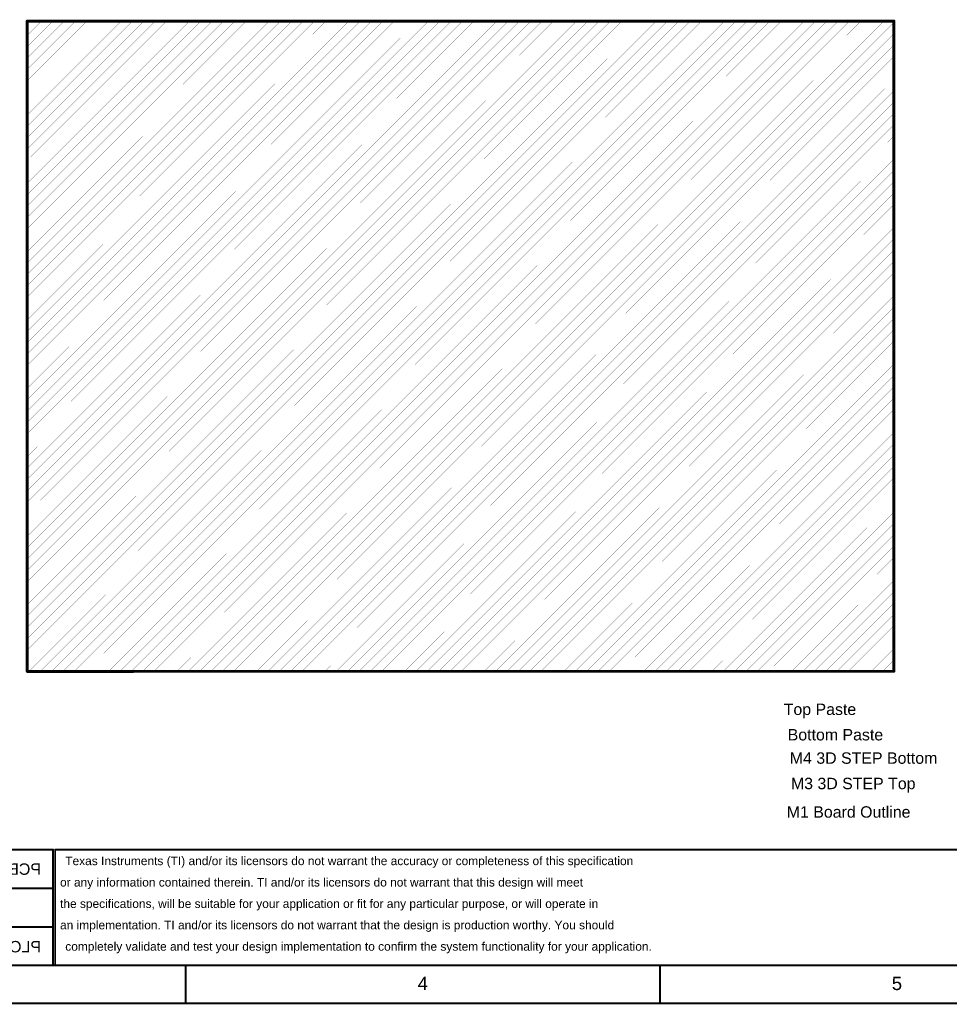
# Model space of a CAD drawing. Header units: inches. Extents: x -0.5 to 15.2, y -1.3 to 8.2.
# Tile 242 of 256: x 6.1 to 11, y -1.3 to 3.8. Entities that reach past the tile are written whole.
import ezdxf

# ---------------------------------------------------------------- set-up
doc = ezdxf.new("R2010")
doc.units = ezdxf.units.IN
doc.header["$MEASUREMENT"] = 0
for name, color, linetype in [('Bottom Paste', 16, 'Continuous'), ('M1 Board Outline', 6, 'Continuous'), ('M11 Gerber Information', 56, 'Continuous'), ('M12 Stackup', 56, 'Continuous'), ('M3 3D STEP Top', 76, 'Continuous'), ('M4 3D STEP Bottom', 56, 'Continuous'), ('M5 Assembly Top', 56, 'Continuous'), ('M6 Assembly Bottom', 56, 'Continuous'), ('M9 Title Sheet', 56, 'Continuous'), ('Top Paste', 8, 'Continuous')]:
    doc.layers.add(name, color=color, linetype=linetype)
doc.styles.add('Arial', font='txt', dxfattribs={"height": 0.2})

msp = doc.modelspace()

# ---------------------------------------------------------------- linework, layer by layer
at = {"layer": 'M11 Gerber Information'}
for points in [[(-0.2915, -0.5235, 0.01, 0.01, 0), (6.31, -0.5235, 0.01, 0.01, 0)], [(6.31, -1.1335, 0.01, 0.01, 0), (6.31, -0.5235, 0.01, 0.01, 0)], [(-0.292, -0.7268, 0.01, 0.01, 0), (6.31, -0.7268, 0.01, 0.01, 0)], [(-0.292, -0.9302, 0.01, 0.01, 0), (6.308, -0.9302, 0.01, 0.01, 0)], [(3.713, -1.1335, 0.01, 0.01, 0), (6.31, -1.1335, 0.01, 0.01, 0)]]:
    msp.add_lwpolyline(points, format="xyseb", dxfattribs=at)
for points in [[(6.3075, -0.5235, 0.005, 0.005, 1), (6.3125, -0.5235, 0.005, 0.005, 1)], [(6.3075, -0.5235, 0.005, 0.005, 1), (6.3125, -0.5235, 0.005, 0.005, 1)], [(6.3075, -0.7268, 0.005, 0.005, 1), (6.3125, -0.7268, 0.005, 0.005, 1)], [(6.3055, -0.9302, 0.005, 0.005, 1), (6.3105, -0.9302, 0.005, 0.005, 1)], [(6.3075, -1.1335, 0.005, 0.005, 1), (6.3125, -1.1335, 0.005, 0.005, 1)], [(6.3075, -1.1335, 0.005, 0.005, 1), (6.3125, -1.1335, 0.005, 0.005, 1)]]:
    msp.add_lwpolyline(points, format="xyseb", close=True, dxfattribs=at)
at = {"layer": 'M12 Stackup'}
for points in [[(6.1735, 3.842, 0.015, 0.015, 0), (10.7418, 3.842, 0.015, 0.015, 0)], [(6.1735, 0.4155, 0.015, 0.015, 0), (6.1735, 3.842, 0.015, 0.015, 0)], [(6.1735, 0.4672, 0.001, 0.001, 0), (9.5489, 3.8425, 0.001, 0.001, 0)], [(6.1735, 0.5272, 0.001, 0.001, 0), (9.4889, 3.8425, 0.001, 0.001, 0)], [(6.1735, 0.5872, 0.001, 0.001, 0), (9.4289, 3.8425, 0.001, 0.001, 0)], [(6.1735, 0.6472, 0.001, 0.001, 0), (9.3689, 3.8425, 0.001, 0.001, 0)], [(6.1735, 0.7072, 0.001, 0.001, 0), (9.3089, 3.8425, 0.001, 0.001, 0)], [(6.1735, 0.7672, 0.001, 0.001, 0), (9.2489, 3.8425, 0.001, 0.001, 0)], [(6.1735, 0.8272, 0.001, 0.001, 0), (9.1889, 3.8425, 0.001, 0.001, 0)], [(6.1735, 0.8872, 0.001, 0.001, 0), (9.1289, 3.8425, 0.001, 0.001, 0)], [(6.1735, 0.9472, 0.001, 0.001, 0), (9.0689, 3.8425, 0.001, 0.001, 0)], [(6.1735, 1.0072, 0.001, 0.001, 0), (9.0089, 3.8425, 0.001, 0.001, 0)], [(6.1735, 1.0672, 0.001, 0.001, 0), (8.9489, 3.8425, 0.001, 0.001, 0)], [(6.1735, 1.1272, 0.001, 0.001, 0), (8.8889, 3.8425, 0.001, 0.001, 0)], [(6.1735, 1.1872, 0.001, 0.001, 0), (8.8289, 3.8425, 0.001, 0.001, 0)], [(6.1735, 1.2472, 0.001, 0.001, 0), (8.7689, 3.8425, 0.001, 0.001, 0)], [(6.1735, 1.3072, 0.001, 0.001, 0), (8.7089, 3.8425, 0.001, 0.001, 0)], [(6.1735, 1.3672, 0.001, 0.001, 0), (8.6489, 3.8425, 0.001, 0.001, 0)], [(6.1735, 1.4272, 0.001, 0.001, 0), (8.5889, 3.8425, 0.001, 0.001, 0)], [(6.1735, 1.4872, 0.001, 0.001, 0), (8.5289, 3.8425, 0.001, 0.001, 0)], [(6.1735, 1.5472, 0.001, 0.001, 0), (8.4689, 3.8425, 0.001, 0.001, 0)], [(6.1735, 1.6072, 0.001, 0.001, 0), (8.4089, 3.8425, 0.001, 0.001, 0)], [(6.1735, 1.6672, 0.001, 0.001, 0), (8.3489, 3.8425, 0.001, 0.001, 0)], [(6.1735, 1.7272, 0.001, 0.001, 0), (8.2889, 3.8425, 0.001, 0.001, 0)], [(6.1735, 1.7872, 0.001, 0.001, 0), (8.2289, 3.8425, 0.001, 0.001, 0)], [(6.1735, 1.8472, 0.001, 0.001, 0), (8.1689, 3.8425, 0.001, 0.001, 0)], [(6.1735, 1.9072, 0.001, 0.001, 0), (8.1089, 3.8425, 0.001, 0.001, 0)], [(6.1735, 1.9672, 0.001, 0.001, 0), (8.0489, 3.8425, 0.001, 0.001, 0)], [(6.1735, 2.0272, 0.001, 0.001, 0), (7.9889, 3.8425, 0.001, 0.001, 0)], [(6.1735, 2.0872, 0.001, 0.001, 0), (7.9289, 3.8425, 0.001, 0.001, 0)], [(6.1735, 2.1472, 0.001, 0.001, 0), (7.8689, 3.8425, 0.001, 0.001, 0)], [(6.1735, 2.2072, 0.001, 0.001, 0), (7.8089, 3.8425, 0.001, 0.001, 0)], [(6.1735, 2.2672, 0.001, 0.001, 0), (7.7489, 3.8425, 0.001, 0.001, 0)], [(6.1735, 2.3272, 0.001, 0.001, 0), (7.6889, 3.8425, 0.001, 0.001, 0)], [(6.1735, 2.3872, 0.001, 0.001, 0), (7.6289, 3.8425, 0.001, 0.001, 0)], [(6.1735, 2.4472, 0.001, 0.001, 0), (7.5689, 3.8425, 0.001, 0.001, 0)], [(6.1735, 2.5072, 0.001, 0.001, 0), (7.5089, 3.8425, 0.001, 0.001, 0)], [(6.1735, 2.5672, 0.001, 0.001, 0), (7.4489, 3.8425, 0.001, 0.001, 0)], [(6.1735, 2.6272, 0.001, 0.001, 0), (7.3889, 3.8425, 0.001, 0.001, 0)], [(6.1735, 2.6872, 0.001, 0.001, 0), (7.3289, 3.8425, 0.001, 0.001, 0)], [(6.1735, 2.7472, 0.001, 0.001, 0), (7.2689, 3.8425, 0.001, 0.001, 0)], [(6.1735, 2.8072, 0.001, 0.001, 0), (7.2089, 3.8425, 0.001, 0.001, 0)], [(6.1735, 2.8672, 0.001, 0.001, 0), (7.1489, 3.8425, 0.001, 0.001, 0)], [(6.1735, 2.9272, 0.001, 0.001, 0), (7.0889, 3.8425, 0.001, 0.001, 0)], [(6.1735, 2.9872, 0.001, 0.001, 0), (7.0289, 3.8425, 0.001, 0.001, 0)], [(6.1735, 3.0472, 0.001, 0.001, 0), (6.9689, 3.8425, 0.001, 0.001, 0)], [(6.1735, 3.1072, 0.001, 0.001, 0), (6.9089, 3.8425, 0.001, 0.001, 0)], [(6.1735, 3.1672, 0.001, 0.001, 0), (6.8489, 3.8425, 0.001, 0.001, 0)], [(6.1735, 3.2272, 0.001, 0.001, 0), (6.7889, 3.8425, 0.001, 0.001, 0)], [(6.1735, 3.2872, 0.001, 0.001, 0), (6.7289, 3.8425, 0.001, 0.001, 0)], [(6.1735, 3.3472, 0.001, 0.001, 0), (6.6689, 3.8425, 0.001, 0.001, 0)], [(6.1735, 3.4072, 0.001, 0.001, 0), (6.6089, 3.8425, 0.001, 0.001, 0)], [(6.1735, 3.4672, 0.001, 0.001, 0), (6.5489, 3.8425, 0.001, 0.001, 0)], [(6.1735, 3.5272, 0.001, 0.001, 0), (6.4889, 3.8425, 0.001, 0.001, 0)], [(6.1735, 3.5872, 0.001, 0.001, 0), (6.4289, 3.8425, 0.001, 0.001, 0)], [(6.1735, 3.6472, 0.001, 0.001, 0), (6.3689, 3.8425, 0.001, 0.001, 0)], [(6.1735, 3.7072, 0.001, 0.001, 0), (6.3089, 3.8425, 0.001, 0.001, 0)], [(6.1735, 3.7672, 0.001, 0.001, 0), (6.2489, 3.8425, 0.001, 0.001, 0)], [(6.1735, 3.8272, 0.001, 0.001, 0), (6.1889, 3.8425, 0.001, 0.001, 0)], [(6.1813, 0.415, 0.001, 0.001, 0), (9.6089, 3.8425, 0.001, 0.001, 0)], [(6.2413, 0.415, 0.001, 0.001, 0), (9.6689, 3.8425, 0.001, 0.001, 0)], [(6.3013, 0.415, 0.001, 0.001, 0), (9.7289, 3.8425, 0.001, 0.001, 0)], [(6.3613, 0.415, 0.001, 0.001, 0), (9.7889, 3.8425, 0.001, 0.001, 0)], [(6.4213, 0.415, 0.001, 0.001, 0), (9.8489, 3.8425, 0.001, 0.001, 0)], [(6.4813, 0.415, 0.001, 0.001, 0), (9.9089, 3.8425, 0.001, 0.001, 0)], [(6.5413, 0.415, 0.001, 0.001, 0), (9.9689, 3.8425, 0.001, 0.001, 0)], [(6.6013, 0.415, 0.001, 0.001, 0), (10.0289, 3.8425, 0.001, 0.001, 0)], [(6.6613, 0.415, 0.001, 0.001, 0), (10.0889, 3.8425, 0.001, 0.001, 0)], [(6.7213, 0.415, 0.001, 0.001, 0), (10.1489, 3.8425, 0.001, 0.001, 0)], [(6.7813, 0.415, 0.001, 0.001, 0), (10.2089, 3.8425, 0.001, 0.001, 0)], [(6.8413, 0.415, 0.001, 0.001, 0), (10.2689, 3.8425, 0.001, 0.001, 0)], [(6.9013, 0.415, 0.001, 0.001, 0), (10.3289, 3.8425, 0.001, 0.001, 0)], [(6.9613, 0.415, 0.001, 0.001, 0), (10.3889, 3.8425, 0.001, 0.001, 0)], [(7.0213, 0.415, 0.001, 0.001, 0), (10.4489, 3.8425, 0.001, 0.001, 0)], [(7.0813, 0.415, 0.001, 0.001, 0), (10.5089, 3.8425, 0.001, 0.001, 0)], [(7.1413, 0.415, 0.001, 0.001, 0), (10.5689, 3.8425, 0.001, 0.001, 0)], [(7.2013, 0.415, 0.001, 0.001, 0), (10.6289, 3.8425, 0.001, 0.001, 0)], [(7.2613, 0.415, 0.001, 0.001, 0), (10.6889, 3.8425, 0.001, 0.001, 0)], [(10.7418, 0.416, 0.015, 0.015, 0), (10.7418, 3.842, 0.015, 0.015, 0)], [(7.3213, 0.415, 0.001, 0.001, 0), (10.7418, 3.8355, 0.001, 0.001, 0)], [(7.3813, 0.415, 0.001, 0.001, 0), (10.7418, 3.7755, 0.001, 0.001, 0)], [(7.4413, 0.415, 0.001, 0.001, 0), (10.7418, 3.7155, 0.001, 0.001, 0)], [(7.5013, 0.415, 0.001, 0.001, 0), (10.7418, 3.6555, 0.001, 0.001, 0)], [(7.5613, 0.415, 0.001, 0.001, 0), (10.7418, 3.5955, 0.001, 0.001, 0)], [(7.6213, 0.415, 0.001, 0.001, 0), (10.7418, 3.5355, 0.001, 0.001, 0)], [(7.6814, 0.415, 0.001, 0.001, 0), (10.7418, 3.4755, 0.001, 0.001, 0)], [(7.7414, 0.415, 0.001, 0.001, 0), (10.7418, 3.4155, 0.001, 0.001, 0)], [(7.8014, 0.415, 0.001, 0.001, 0), (10.7418, 3.3555, 0.001, 0.001, 0)], [(7.8614, 0.415, 0.001, 0.001, 0), (10.7418, 3.2955, 0.001, 0.001, 0)], [(7.9214, 0.415, 0.001, 0.001, 0), (10.7418, 3.2355, 0.001, 0.001, 0)], [(7.9814, 0.415, 0.001, 0.001, 0), (10.7418, 3.1755, 0.001, 0.001, 0)], [(8.0414, 0.415, 0.001, 0.001, 0), (10.7418, 3.1155, 0.001, 0.001, 0)], [(8.1014, 0.415, 0.001, 0.001, 0), (10.7418, 3.0555, 0.001, 0.001, 0)], [(8.1614, 0.415, 0.001, 0.001, 0), (10.7418, 2.9955, 0.001, 0.001, 0)], [(8.2214, 0.415, 0.001, 0.001, 0), (10.7418, 2.9355, 0.001, 0.001, 0)], [(8.2814, 0.415, 0.001, 0.001, 0), (10.7418, 2.8755, 0.001, 0.001, 0)], [(8.3414, 0.4151, 0.001, 0.001, 0), (10.7418, 2.8155, 0.001, 0.001, 0)], [(8.4014, 0.4151, 0.001, 0.001, 0), (10.7418, 2.7555, 0.001, 0.001, 0)], [(8.4614, 0.4151, 0.001, 0.001, 0), (10.7418, 2.6955, 0.001, 0.001, 0)], [(8.5214, 0.4151, 0.001, 0.001, 0), (10.7418, 2.6355, 0.001, 0.001, 0)], [(8.5814, 0.4151, 0.001, 0.001, 0), (10.7418, 2.5755, 0.001, 0.001, 0)], [(8.6414, 0.4151, 0.001, 0.001, 0), (10.7418, 2.5155, 0.001, 0.001, 0)], [(8.7014, 0.4151, 0.001, 0.001, 0), (10.7418, 2.4555, 0.001, 0.001, 0)], [(8.7614, 0.4151, 0.001, 0.001, 0), (10.7418, 2.3955, 0.001, 0.001, 0)], [(8.8214, 0.4151, 0.001, 0.001, 0), (10.7418, 2.3355, 0.001, 0.001, 0)], [(8.8814, 0.4151, 0.001, 0.001, 0), (10.7418, 2.2755, 0.001, 0.001, 0)], [(8.9414, 0.4151, 0.001, 0.001, 0), (10.7418, 2.2155, 0.001, 0.001, 0)], [(9.0014, 0.4151, 0.001, 0.001, 0), (10.7418, 2.1555, 0.001, 0.001, 0)], [(9.0614, 0.4151, 0.001, 0.001, 0), (10.7418, 2.0955, 0.001, 0.001, 0)], [(9.1214, 0.4151, 0.001, 0.001, 0), (10.7418, 2.0355, 0.001, 0.001, 0)], [(9.1814, 0.4151, 0.001, 0.001, 0), (10.7418, 1.9755, 0.001, 0.001, 0)], [(9.2414, 0.4151, 0.001, 0.001, 0), (10.7418, 1.9155, 0.001, 0.001, 0)], [(9.3014, 0.4151, 0.001, 0.001, 0), (10.7418, 1.8555, 0.001, 0.001, 0)], [(9.3614, 0.4151, 0.001, 0.001, 0), (10.7418, 1.7955, 0.001, 0.001, 0)], [(9.4214, 0.4151, 0.001, 0.001, 0), (10.7418, 1.7355, 0.001, 0.001, 0)], [(9.4814, 0.4151, 0.001, 0.001, 0), (10.7418, 1.6755, 0.001, 0.001, 0)], [(9.5414, 0.4151, 0.001, 0.001, 0), (10.7418, 1.6155, 0.001, 0.001, 0)], [(9.6014, 0.4151, 0.001, 0.001, 0), (10.7418, 1.5555, 0.001, 0.001, 0)], [(9.6614, 0.4151, 0.001, 0.001, 0), (10.7418, 1.4955, 0.001, 0.001, 0)], [(9.7214, 0.4151, 0.001, 0.001, 0), (10.7418, 1.4355, 0.001, 0.001, 0)], [(9.7814, 0.4151, 0.001, 0.001, 0), (10.7418, 1.3755, 0.001, 0.001, 0)], [(9.8414, 0.4151, 0.001, 0.001, 0), (10.7418, 1.3155, 0.001, 0.001, 0)], [(9.9014, 0.4151, 0.001, 0.001, 0), (10.7418, 1.2555, 0.001, 0.001, 0)], [(9.9614, 0.4151, 0.001, 0.001, 0), (10.7418, 1.1955, 0.001, 0.001, 0)], [(10.0215, 0.4151, 0.001, 0.001, 0), (10.7418, 1.1355, 0.001, 0.001, 0)], [(10.0815, 0.4151, 0.001, 0.001, 0), (10.7418, 1.0755, 0.001, 0.001, 0)], [(10.1415, 0.4151, 0.001, 0.001, 0), (10.7418, 1.0155, 0.001, 0.001, 0)], [(10.2015, 0.4151, 0.001, 0.001, 0), (10.7418, 0.9555, 0.001, 0.001, 0)], [(10.2615, 0.4152, 0.001, 0.001, 0), (10.7418, 0.8955, 0.001, 0.001, 0)], [(10.3215, 0.4152, 0.001, 0.001, 0), (10.7418, 0.8355, 0.001, 0.001, 0)], [(10.3815, 0.4152, 0.001, 0.001, 0), (10.7418, 0.7755, 0.001, 0.001, 0)], [(10.4415, 0.4152, 0.001, 0.001, 0), (10.7418, 0.7155, 0.001, 0.001, 0)], [(10.5015, 0.4152, 0.001, 0.001, 0), (10.7418, 0.6555, 0.001, 0.001, 0)], [(10.5615, 0.4152, 0.001, 0.001, 0), (10.7418, 0.5955, 0.001, 0.001, 0)], [(10.6215, 0.4152, 0.001, 0.001, 0), (10.7418, 0.5355, 0.001, 0.001, 0)], [(10.6815, 0.4152, 0.001, 0.001, 0), (10.7418, 0.4755, 0.001, 0.001, 0)], [(6.1735, 0.4155, 0.015, 0.015, 0), (10.7418, 0.416, 0.015, 0.015, 0)]]:
    msp.add_lwpolyline(points, format="xyseb", dxfattribs=at)
for points in [[(6.1697, 3.842, 0.0075, 0.0075, 1), (6.1772, 3.842, 0.0075, 0.0075, 1)], [(6.1697, 3.842, 0.0075, 0.0075, 1), (6.1772, 3.842, 0.0075, 0.0075, 1)], [(6.1886, 3.8425, 0.0005, 0.0005, 1), (6.1891, 3.8425, 0.0005, 0.0005, 1)], [(6.2486, 3.8425, 0.0005, 0.0005, 1), (6.2491, 3.8425, 0.0005, 0.0005, 1)], [(6.3086, 3.8425, 0.0005, 0.0005, 1), (6.3091, 3.8425, 0.0005, 0.0005, 1)], [(6.3686, 3.8425, 0.0005, 0.0005, 1), (6.3691, 3.8425, 0.0005, 0.0005, 1)], [(6.4286, 3.8425, 0.0005, 0.0005, 1), (6.4291, 3.8425, 0.0005, 0.0005, 1)], [(6.4886, 3.8425, 0.0005, 0.0005, 1), (6.4891, 3.8425, 0.0005, 0.0005, 1)], [(6.5486, 3.8425, 0.0005, 0.0005, 1), (6.5491, 3.8425, 0.0005, 0.0005, 1)], [(6.6086, 3.8425, 0.0005, 0.0005, 1), (6.6091, 3.8425, 0.0005, 0.0005, 1)], [(6.6686, 3.8425, 0.0005, 0.0005, 1), (6.6691, 3.8425, 0.0005, 0.0005, 1)], [(6.7286, 3.8425, 0.0005, 0.0005, 1), (6.7291, 3.8425, 0.0005, 0.0005, 1)], [(6.7886, 3.8425, 0.0005, 0.0005, 1), (6.7891, 3.8425, 0.0005, 0.0005, 1)], [(6.8486, 3.8425, 0.0005, 0.0005, 1), (6.8491, 3.8425, 0.0005, 0.0005, 1)], [(6.9086, 3.8425, 0.0005, 0.0005, 1), (6.9091, 3.8425, 0.0005, 0.0005, 1)], [(6.9686, 3.8425, 0.0005, 0.0005, 1), (6.9691, 3.8425, 0.0005, 0.0005, 1)], [(7.0286, 3.8425, 0.0005, 0.0005, 1), (7.0291, 3.8425, 0.0005, 0.0005, 1)], [(7.0886, 3.8425, 0.0005, 0.0005, 1), (7.0891, 3.8425, 0.0005, 0.0005, 1)], [(7.1486, 3.8425, 0.0005, 0.0005, 1), (7.1491, 3.8425, 0.0005, 0.0005, 1)], [(7.2086, 3.8425, 0.0005, 0.0005, 1), (7.2091, 3.8425, 0.0005, 0.0005, 1)], [(7.2686, 3.8425, 0.0005, 0.0005, 1), (7.2691, 3.8425, 0.0005, 0.0005, 1)], [(7.3286, 3.8425, 0.0005, 0.0005, 1), (7.3291, 3.8425, 0.0005, 0.0005, 1)], [(7.3886, 3.8425, 0.0005, 0.0005, 1), (7.3891, 3.8425, 0.0005, 0.0005, 1)], [(7.4486, 3.8425, 0.0005, 0.0005, 1), (7.4491, 3.8425, 0.0005, 0.0005, 1)], [(7.5086, 3.8425, 0.0005, 0.0005, 1), (7.5091, 3.8425, 0.0005, 0.0005, 1)], [(7.5686, 3.8425, 0.0005, 0.0005, 1), (7.5691, 3.8425, 0.0005, 0.0005, 1)], [(7.6286, 3.8425, 0.0005, 0.0005, 1), (7.6291, 3.8425, 0.0005, 0.0005, 1)], [(7.6886, 3.8425, 0.0005, 0.0005, 1), (7.6891, 3.8425, 0.0005, 0.0005, 1)], [(7.7486, 3.8425, 0.0005, 0.0005, 1), (7.7491, 3.8425, 0.0005, 0.0005, 1)], [(7.8086, 3.8425, 0.0005, 0.0005, 1), (7.8091, 3.8425, 0.0005, 0.0005, 1)], [(7.8686, 3.8425, 0.0005, 0.0005, 1), (7.8691, 3.8425, 0.0005, 0.0005, 1)], [(7.9286, 3.8425, 0.0005, 0.0005, 1), (7.9291, 3.8425, 0.0005, 0.0005, 1)], [(7.9886, 3.8425, 0.0005, 0.0005, 1), (7.9891, 3.8425, 0.0005, 0.0005, 1)], [(8.0486, 3.8425, 0.0005, 0.0005, 1), (8.0491, 3.8425, 0.0005, 0.0005, 1)], [(8.1086, 3.8425, 0.0005, 0.0005, 1), (8.1091, 3.8425, 0.0005, 0.0005, 1)], [(8.1686, 3.8425, 0.0005, 0.0005, 1), (8.1691, 3.8425, 0.0005, 0.0005, 1)], [(8.2286, 3.8425, 0.0005, 0.0005, 1), (8.2291, 3.8425, 0.0005, 0.0005, 1)], [(8.2886, 3.8425, 0.0005, 0.0005, 1), (8.2891, 3.8425, 0.0005, 0.0005, 1)], [(8.3486, 3.8425, 0.0005, 0.0005, 1), (8.3491, 3.8425, 0.0005, 0.0005, 1)], [(8.4086, 3.8425, 0.0005, 0.0005, 1), (8.4091, 3.8425, 0.0005, 0.0005, 1)], [(8.4686, 3.8425, 0.0005, 0.0005, 1), (8.4691, 3.8425, 0.0005, 0.0005, 1)], [(8.5286, 3.8425, 0.0005, 0.0005, 1), (8.5291, 3.8425, 0.0005, 0.0005, 1)], [(8.5886, 3.8425, 0.0005, 0.0005, 1), (8.5891, 3.8425, 0.0005, 0.0005, 1)], [(8.6486, 3.8425, 0.0005, 0.0005, 1), (8.6491, 3.8425, 0.0005, 0.0005, 1)], [(8.7086, 3.8425, 0.0005, 0.0005, 1), (8.7091, 3.8425, 0.0005, 0.0005, 1)], [(8.7686, 3.8425, 0.0005, 0.0005, 1), (8.7691, 3.8425, 0.0005, 0.0005, 1)], [(8.8286, 3.8425, 0.0005, 0.0005, 1), (8.8291, 3.8425, 0.0005, 0.0005, 1)], [(8.8886, 3.8425, 0.0005, 0.0005, 1), (8.8891, 3.8425, 0.0005, 0.0005, 1)], [(8.9486, 3.8425, 0.0005, 0.0005, 1), (8.9491, 3.8425, 0.0005, 0.0005, 1)], [(9.0086, 3.8425, 0.0005, 0.0005, 1), (9.0091, 3.8425, 0.0005, 0.0005, 1)], [(9.0686, 3.8425, 0.0005, 0.0005, 1), (9.0691, 3.8425, 0.0005, 0.0005, 1)], [(9.1286, 3.8425, 0.0005, 0.0005, 1), (9.1291, 3.8425, 0.0005, 0.0005, 1)], [(9.1886, 3.8425, 0.0005, 0.0005, 1), (9.1891, 3.8425, 0.0005, 0.0005, 1)], [(9.2486, 3.8425, 0.0005, 0.0005, 1), (9.2491, 3.8425, 0.0005, 0.0005, 1)], [(9.3086, 3.8425, 0.0005, 0.0005, 1), (9.3091, 3.8425, 0.0005, 0.0005, 1)], [(9.3686, 3.8425, 0.0005, 0.0005, 1), (9.3691, 3.8425, 0.0005, 0.0005, 1)], [(9.4286, 3.8425, 0.0005, 0.0005, 1), (9.4291, 3.8425, 0.0005, 0.0005, 1)], [(9.4886, 3.8425, 0.0005, 0.0005, 1), (9.4891, 3.8425, 0.0005, 0.0005, 1)], [(9.5486, 3.8425, 0.0005, 0.0005, 1), (9.5491, 3.8425, 0.0005, 0.0005, 1)], [(9.6086, 3.8425, 0.0005, 0.0005, 1), (9.6091, 3.8425, 0.0005, 0.0005, 1)], [(9.6686, 3.8425, 0.0005, 0.0005, 1), (9.6691, 3.8425, 0.0005, 0.0005, 1)], [(9.7286, 3.8425, 0.0005, 0.0005, 1), (9.7291, 3.8425, 0.0005, 0.0005, 1)], [(9.7886, 3.8425, 0.0005, 0.0005, 1), (9.7891, 3.8425, 0.0005, 0.0005, 1)], [(9.8486, 3.8425, 0.0005, 0.0005, 1), (9.8491, 3.8425, 0.0005, 0.0005, 1)], [(9.9086, 3.8425, 0.0005, 0.0005, 1), (9.9091, 3.8425, 0.0005, 0.0005, 1)], [(9.9686, 3.8425, 0.0005, 0.0005, 1), (9.9691, 3.8425, 0.0005, 0.0005, 1)], [(10.0286, 3.8425, 0.0005, 0.0005, 1), (10.0291, 3.8425, 0.0005, 0.0005, 1)], [(10.0886, 3.8425, 0.0005, 0.0005, 1), (10.0891, 3.8425, 0.0005, 0.0005, 1)], [(10.1486, 3.8425, 0.0005, 0.0005, 1), (10.1491, 3.8425, 0.0005, 0.0005, 1)], [(10.2086, 3.8425, 0.0005, 0.0005, 1), (10.2091, 3.8425, 0.0005, 0.0005, 1)], [(10.2686, 3.8425, 0.0005, 0.0005, 1), (10.2691, 3.8425, 0.0005, 0.0005, 1)], [(10.3286, 3.8425, 0.0005, 0.0005, 1), (10.3291, 3.8425, 0.0005, 0.0005, 1)], [(10.3886, 3.8425, 0.0005, 0.0005, 1), (10.3891, 3.8425, 0.0005, 0.0005, 1)], [(10.4486, 3.8425, 0.0005, 0.0005, 1), (10.4491, 3.8425, 0.0005, 0.0005, 1)], [(10.5086, 3.8425, 0.0005, 0.0005, 1), (10.5091, 3.8425, 0.0005, 0.0005, 1)], [(10.5686, 3.8425, 0.0005, 0.0005, 1), (10.5691, 3.8425, 0.0005, 0.0005, 1)], [(10.6286, 3.8425, 0.0005, 0.0005, 1), (10.6291, 3.8425, 0.0005, 0.0005, 1)], [(10.6886, 3.8425, 0.0005, 0.0005, 1), (10.6891, 3.8425, 0.0005, 0.0005, 1)], [(10.7381, 3.842, 0.0075, 0.0075, 1), (10.7456, 3.842, 0.0075, 0.0075, 1)], [(10.7381, 3.842, 0.0075, 0.0075, 1), (10.7456, 3.842, 0.0075, 0.0075, 1)], [(6.1733, 3.8272, 0.0005, 0.0005, 1), (6.1738, 3.8272, 0.0005, 0.0005, 1)], [(10.7416, 3.8355, 0.0005, 0.0005, 1), (10.7421, 3.8355, 0.0005, 0.0005, 1)], [(6.1733, 3.7672, 0.0005, 0.0005, 1), (6.1738, 3.7672, 0.0005, 0.0005, 1)], [(10.7416, 3.7755, 0.0005, 0.0005, 1), (10.7421, 3.7755, 0.0005, 0.0005, 1)], [(6.1733, 3.7072, 0.0005, 0.0005, 1), (6.1738, 3.7072, 0.0005, 0.0005, 1)], [(10.7416, 3.7155, 0.0005, 0.0005, 1), (10.7421, 3.7155, 0.0005, 0.0005, 1)], [(6.1733, 3.6472, 0.0005, 0.0005, 1), (6.1738, 3.6472, 0.0005, 0.0005, 1)], [(10.7416, 3.6555, 0.0005, 0.0005, 1), (10.7421, 3.6555, 0.0005, 0.0005, 1)], [(6.1733, 3.5872, 0.0005, 0.0005, 1), (6.1738, 3.5872, 0.0005, 0.0005, 1)], [(10.7416, 3.5955, 0.0005, 0.0005, 1), (10.7421, 3.5955, 0.0005, 0.0005, 1)], [(10.7416, 3.5355, 0.0005, 0.0005, 1), (10.7421, 3.5355, 0.0005, 0.0005, 1)], [(6.1733, 3.5272, 0.0005, 0.0005, 1), (6.1738, 3.5272, 0.0005, 0.0005, 1)], [(10.7416, 3.4755, 0.0005, 0.0005, 1), (10.7421, 3.4755, 0.0005, 0.0005, 1)], [(6.1733, 3.4672, 0.0005, 0.0005, 1), (6.1738, 3.4672, 0.0005, 0.0005, 1)], [(6.1733, 3.4072, 0.0005, 0.0005, 1), (6.1738, 3.4072, 0.0005, 0.0005, 1)], [(10.7416, 3.4155, 0.0005, 0.0005, 1), (10.7421, 3.4155, 0.0005, 0.0005, 1)], [(6.1733, 3.3472, 0.0005, 0.0005, 1), (6.1738, 3.3472, 0.0005, 0.0005, 1)], [(10.7416, 3.3555, 0.0005, 0.0005, 1), (10.7421, 3.3555, 0.0005, 0.0005, 1)], [(6.1733, 3.2872, 0.0005, 0.0005, 1), (6.1738, 3.2872, 0.0005, 0.0005, 1)], [(10.7416, 3.2955, 0.0005, 0.0005, 1), (10.7421, 3.2955, 0.0005, 0.0005, 1)], [(6.1733, 3.2272, 0.0005, 0.0005, 1), (6.1738, 3.2272, 0.0005, 0.0005, 1)], [(10.7416, 3.2355, 0.0005, 0.0005, 1), (10.7421, 3.2355, 0.0005, 0.0005, 1)], [(6.1733, 3.1672, 0.0005, 0.0005, 1), (6.1738, 3.1672, 0.0005, 0.0005, 1)], [(10.7416, 3.1755, 0.0005, 0.0005, 1), (10.7421, 3.1755, 0.0005, 0.0005, 1)], [(10.7416, 3.1155, 0.0005, 0.0005, 1), (10.7421, 3.1155, 0.0005, 0.0005, 1)], [(6.1733, 3.1072, 0.0005, 0.0005, 1), (6.1738, 3.1072, 0.0005, 0.0005, 1)], [(6.1733, 3.0472, 0.0005, 0.0005, 1), (6.1738, 3.0472, 0.0005, 0.0005, 1)], [(10.7416, 3.0555, 0.0005, 0.0005, 1), (10.7421, 3.0555, 0.0005, 0.0005, 1)], [(6.1733, 2.9872, 0.0005, 0.0005, 1), (6.1738, 2.9872, 0.0005, 0.0005, 1)], [(10.7416, 2.9955, 0.0005, 0.0005, 1), (10.7421, 2.9955, 0.0005, 0.0005, 1)], [(6.1733, 2.9272, 0.0005, 0.0005, 1), (6.1738, 2.9272, 0.0005, 0.0005, 1)], [(10.7416, 2.9355, 0.0005, 0.0005, 1), (10.7421, 2.9355, 0.0005, 0.0005, 1)], [(6.1733, 2.8672, 0.0005, 0.0005, 1), (6.1738, 2.8672, 0.0005, 0.0005, 1)], [(10.7416, 2.8755, 0.0005, 0.0005, 1), (10.7421, 2.8755, 0.0005, 0.0005, 1)], [(6.1733, 2.8072, 0.0005, 0.0005, 1), (6.1738, 2.8072, 0.0005, 0.0005, 1)], [(10.7416, 2.8155, 0.0005, 0.0005, 1), (10.7421, 2.8155, 0.0005, 0.0005, 1)], [(10.7416, 2.7555, 0.0005, 0.0005, 1), (10.7421, 2.7555, 0.0005, 0.0005, 1)], [(6.1733, 2.7472, 0.0005, 0.0005, 1), (6.1738, 2.7472, 0.0005, 0.0005, 1)], [(6.1733, 2.6872, 0.0005, 0.0005, 1), (6.1738, 2.6872, 0.0005, 0.0005, 1)], [(10.7416, 2.6955, 0.0005, 0.0005, 1), (10.7421, 2.6955, 0.0005, 0.0005, 1)], [(6.1733, 2.6272, 0.0005, 0.0005, 1), (6.1738, 2.6272, 0.0005, 0.0005, 1)], [(10.7416, 2.6355, 0.0005, 0.0005, 1), (10.7421, 2.6355, 0.0005, 0.0005, 1)], [(6.1733, 2.5672, 0.0005, 0.0005, 1), (6.1738, 2.5672, 0.0005, 0.0005, 1)], [(10.7416, 2.5755, 0.0005, 0.0005, 1), (10.7421, 2.5755, 0.0005, 0.0005, 1)], [(6.1733, 2.5072, 0.0005, 0.0005, 1), (6.1738, 2.5072, 0.0005, 0.0005, 1)], [(10.7416, 2.5155, 0.0005, 0.0005, 1), (10.7421, 2.5155, 0.0005, 0.0005, 1)], [(6.1733, 2.4472, 0.0005, 0.0005, 1), (6.1738, 2.4472, 0.0005, 0.0005, 1)], [(10.7416, 2.4555, 0.0005, 0.0005, 1), (10.7421, 2.4555, 0.0005, 0.0005, 1)], [(6.1733, 2.3872, 0.0005, 0.0005, 1), (6.1738, 2.3872, 0.0005, 0.0005, 1)], [(10.7416, 2.3955, 0.0005, 0.0005, 1), (10.7421, 2.3955, 0.0005, 0.0005, 1)], [(10.7416, 2.3355, 0.0005, 0.0005, 1), (10.7421, 2.3355, 0.0005, 0.0005, 1)], [(6.1733, 2.3272, 0.0005, 0.0005, 1), (6.1738, 2.3272, 0.0005, 0.0005, 1)], [(6.1733, 2.2672, 0.0005, 0.0005, 1), (6.1738, 2.2672, 0.0005, 0.0005, 1)], [(10.7416, 2.2755, 0.0005, 0.0005, 1), (10.7421, 2.2755, 0.0005, 0.0005, 1)], [(6.1733, 2.2072, 0.0005, 0.0005, 1), (6.1738, 2.2072, 0.0005, 0.0005, 1)], [(10.7416, 2.2155, 0.0005, 0.0005, 1), (10.7421, 2.2155, 0.0005, 0.0005, 1)], [(6.1733, 2.1472, 0.0005, 0.0005, 1), (6.1738, 2.1472, 0.0005, 0.0005, 1)], [(10.7416, 2.1555, 0.0005, 0.0005, 1), (10.7421, 2.1555, 0.0005, 0.0005, 1)], [(6.1733, 2.0872, 0.0005, 0.0005, 1), (6.1738, 2.0872, 0.0005, 0.0005, 1)], [(10.7416, 2.0955, 0.0005, 0.0005, 1), (10.7421, 2.0955, 0.0005, 0.0005, 1)], [(6.1733, 2.0272, 0.0005, 0.0005, 1), (6.1738, 2.0272, 0.0005, 0.0005, 1)], [(10.7416, 2.0355, 0.0005, 0.0005, 1), (10.7421, 2.0355, 0.0005, 0.0005, 1)], [(10.7416, 1.9755, 0.0005, 0.0005, 1), (10.7421, 1.9755, 0.0005, 0.0005, 1)], [(6.1733, 1.9672, 0.0005, 0.0005, 1), (6.1738, 1.9672, 0.0005, 0.0005, 1)], [(6.1733, 1.9072, 0.0005, 0.0005, 1), (6.1738, 1.9072, 0.0005, 0.0005, 1)], [(10.7416, 1.9155, 0.0005, 0.0005, 1), (10.7421, 1.9155, 0.0005, 0.0005, 1)], [(6.1733, 1.8472, 0.0005, 0.0005, 1), (6.1738, 1.8472, 0.0005, 0.0005, 1)], [(10.7416, 1.8555, 0.0005, 0.0005, 1), (10.7421, 1.8555, 0.0005, 0.0005, 1)], [(6.1733, 1.7872, 0.0005, 0.0005, 1), (6.1738, 1.7872, 0.0005, 0.0005, 1)], [(10.7416, 1.7955, 0.0005, 0.0005, 1), (10.7421, 1.7955, 0.0005, 0.0005, 1)], [(6.1733, 1.7272, 0.0005, 0.0005, 1), (6.1738, 1.7272, 0.0005, 0.0005, 1)], [(10.7416, 1.7355, 0.0005, 0.0005, 1), (10.7421, 1.7355, 0.0005, 0.0005, 1)], [(6.1733, 1.6672, 0.0005, 0.0005, 1), (6.1738, 1.6672, 0.0005, 0.0005, 1)], [(10.7416, 1.6755, 0.0005, 0.0005, 1), (10.7421, 1.6755, 0.0005, 0.0005, 1)], [(10.7416, 1.6155, 0.0005, 0.0005, 1), (10.7421, 1.6155, 0.0005, 0.0005, 1)], [(6.1733, 1.6072, 0.0005, 0.0005, 1), (6.1738, 1.6072, 0.0005, 0.0005, 1)], [(6.1733, 1.5472, 0.0005, 0.0005, 1), (6.1738, 1.5472, 0.0005, 0.0005, 1)], [(10.7416, 1.5555, 0.0005, 0.0005, 1), (10.7421, 1.5555, 0.0005, 0.0005, 1)], [(6.1733, 1.4872, 0.0005, 0.0005, 1), (6.1738, 1.4872, 0.0005, 0.0005, 1)], [(10.7416, 1.4955, 0.0005, 0.0005, 1), (10.7421, 1.4955, 0.0005, 0.0005, 1)], [(6.1733, 1.4272, 0.0005, 0.0005, 1), (6.1738, 1.4272, 0.0005, 0.0005, 1)], [(10.7416, 1.4355, 0.0005, 0.0005, 1), (10.7421, 1.4355, 0.0005, 0.0005, 1)], [(6.1733, 1.3672, 0.0005, 0.0005, 1), (6.1738, 1.3672, 0.0005, 0.0005, 1)], [(10.7416, 1.3755, 0.0005, 0.0005, 1), (10.7421, 1.3755, 0.0005, 0.0005, 1)], [(6.1733, 1.3072, 0.0005, 0.0005, 1), (6.1738, 1.3072, 0.0005, 0.0005, 1)], [(10.7416, 1.3155, 0.0005, 0.0005, 1), (10.7421, 1.3155, 0.0005, 0.0005, 1)], [(6.1733, 1.2472, 0.0005, 0.0005, 1), (6.1738, 1.2472, 0.0005, 0.0005, 1)], [(10.7416, 1.2555, 0.0005, 0.0005, 1), (10.7421, 1.2555, 0.0005, 0.0005, 1)], [(10.7416, 1.1955, 0.0005, 0.0005, 1), (10.7421, 1.1955, 0.0005, 0.0005, 1)], [(6.1733, 1.1872, 0.0005, 0.0005, 1), (6.1738, 1.1872, 0.0005, 0.0005, 1)], [(6.1733, 1.1272, 0.0005, 0.0005, 1), (6.1738, 1.1272, 0.0005, 0.0005, 1)], [(10.7416, 1.1355, 0.0005, 0.0005, 1), (10.7421, 1.1355, 0.0005, 0.0005, 1)], [(6.1733, 1.0672, 0.0005, 0.0005, 1), (6.1738, 1.0672, 0.0005, 0.0005, 1)], [(10.7416, 1.0755, 0.0005, 0.0005, 1), (10.7421, 1.0755, 0.0005, 0.0005, 1)], [(6.1733, 1.0072, 0.0005, 0.0005, 1), (6.1738, 1.0072, 0.0005, 0.0005, 1)], [(10.7416, 1.0155, 0.0005, 0.0005, 1), (10.7421, 1.0155, 0.0005, 0.0005, 1)], [(6.1733, 0.9472, 0.0005, 0.0005, 1), (6.1738, 0.9472, 0.0005, 0.0005, 1)], [(10.7416, 0.9555, 0.0005, 0.0005, 1), (10.7421, 0.9555, 0.0005, 0.0005, 1)], [(6.1733, 0.8872, 0.0005, 0.0005, 1), (6.1738, 0.8872, 0.0005, 0.0005, 1)], [(10.7416, 0.8955, 0.0005, 0.0005, 1), (10.7421, 0.8955, 0.0005, 0.0005, 1)], [(10.7416, 0.8355, 0.0005, 0.0005, 1), (10.7421, 0.8355, 0.0005, 0.0005, 1)], [(6.1733, 0.8272, 0.0005, 0.0005, 1), (6.1738, 0.8272, 0.0005, 0.0005, 1)], [(6.1733, 0.7672, 0.0005, 0.0005, 1), (6.1738, 0.7672, 0.0005, 0.0005, 1)], [(10.7416, 0.7755, 0.0005, 0.0005, 1), (10.7421, 0.7755, 0.0005, 0.0005, 1)], [(6.1733, 0.7072, 0.0005, 0.0005, 1), (6.1738, 0.7072, 0.0005, 0.0005, 1)], [(10.7416, 0.7155, 0.0005, 0.0005, 1), (10.7421, 0.7155, 0.0005, 0.0005, 1)], [(6.1733, 0.6472, 0.0005, 0.0005, 1), (6.1738, 0.6472, 0.0005, 0.0005, 1)], [(10.7416, 0.6555, 0.0005, 0.0005, 1), (10.7421, 0.6555, 0.0005, 0.0005, 1)], [(6.1733, 0.5872, 0.0005, 0.0005, 1), (6.1738, 0.5872, 0.0005, 0.0005, 1)], [(10.7416, 0.5955, 0.0005, 0.0005, 1), (10.7421, 0.5955, 0.0005, 0.0005, 1)], [(6.1733, 0.5272, 0.0005, 0.0005, 1), (6.1738, 0.5272, 0.0005, 0.0005, 1)], [(10.7416, 0.5355, 0.0005, 0.0005, 1), (10.7421, 0.5355, 0.0005, 0.0005, 1)], [(6.1733, 0.4672, 0.0005, 0.0005, 1), (6.1738, 0.4672, 0.0005, 0.0005, 1)], [(10.7416, 0.4755, 0.0005, 0.0005, 1), (10.7421, 0.4755, 0.0005, 0.0005, 1)], [(6.1697, 0.4155, 0.0075, 0.0075, 1), (6.1772, 0.4155, 0.0075, 0.0075, 1)], [(6.1697, 0.4155, 0.0075, 0.0075, 1), (6.1772, 0.4155, 0.0075, 0.0075, 1)], [(6.181, 0.415, 0.0005, 0.0005, 1), (6.1815, 0.415, 0.0005, 0.0005, 1)], [(6.241, 0.415, 0.0005, 0.0005, 1), (6.2415, 0.415, 0.0005, 0.0005, 1)], [(6.301, 0.415, 0.0005, 0.0005, 1), (6.3015, 0.415, 0.0005, 0.0005, 1)], [(6.361, 0.415, 0.0005, 0.0005, 1), (6.3615, 0.415, 0.0005, 0.0005, 1)], [(6.421, 0.415, 0.0005, 0.0005, 1), (6.4215, 0.415, 0.0005, 0.0005, 1)], [(6.4811, 0.415, 0.0005, 0.0005, 1), (6.4816, 0.415, 0.0005, 0.0005, 1)], [(6.5411, 0.415, 0.0005, 0.0005, 1), (6.5416, 0.415, 0.0005, 0.0005, 1)], [(6.6011, 0.415, 0.0005, 0.0005, 1), (6.6016, 0.415, 0.0005, 0.0005, 1)], [(6.6611, 0.415, 0.0005, 0.0005, 1), (6.6616, 0.415, 0.0005, 0.0005, 1)], [(6.7211, 0.415, 0.0005, 0.0005, 1), (6.7216, 0.415, 0.0005, 0.0005, 1)], [(6.7811, 0.415, 0.0005, 0.0005, 1), (6.7816, 0.415, 0.0005, 0.0005, 1)], [(6.8411, 0.415, 0.0005, 0.0005, 1), (6.8416, 0.415, 0.0005, 0.0005, 1)], [(6.9011, 0.415, 0.0005, 0.0005, 1), (6.9016, 0.415, 0.0005, 0.0005, 1)], [(6.9611, 0.415, 0.0005, 0.0005, 1), (6.9616, 0.415, 0.0005, 0.0005, 1)], [(7.0211, 0.415, 0.0005, 0.0005, 1), (7.0216, 0.415, 0.0005, 0.0005, 1)], [(7.0811, 0.415, 0.0005, 0.0005, 1), (7.0816, 0.415, 0.0005, 0.0005, 1)], [(7.1411, 0.415, 0.0005, 0.0005, 1), (7.1416, 0.415, 0.0005, 0.0005, 1)], [(7.2011, 0.415, 0.0005, 0.0005, 1), (7.2016, 0.415, 0.0005, 0.0005, 1)], [(7.2611, 0.415, 0.0005, 0.0005, 1), (7.2616, 0.415, 0.0005, 0.0005, 1)], [(7.3211, 0.415, 0.0005, 0.0005, 1), (7.3216, 0.415, 0.0005, 0.0005, 1)], [(7.3811, 0.415, 0.0005, 0.0005, 1), (7.3816, 0.415, 0.0005, 0.0005, 1)], [(7.4411, 0.415, 0.0005, 0.0005, 1), (7.4416, 0.415, 0.0005, 0.0005, 1)], [(7.5011, 0.415, 0.0005, 0.0005, 1), (7.5016, 0.415, 0.0005, 0.0005, 1)], [(7.5611, 0.415, 0.0005, 0.0005, 1), (7.5616, 0.415, 0.0005, 0.0005, 1)], [(7.6211, 0.415, 0.0005, 0.0005, 1), (7.6216, 0.415, 0.0005, 0.0005, 1)], [(7.6811, 0.415, 0.0005, 0.0005, 1), (7.6816, 0.415, 0.0005, 0.0005, 1)], [(7.7411, 0.415, 0.0005, 0.0005, 1), (7.7416, 0.415, 0.0005, 0.0005, 1)], [(7.8011, 0.415, 0.0005, 0.0005, 1), (7.8016, 0.415, 0.0005, 0.0005, 1)], [(7.8611, 0.415, 0.0005, 0.0005, 1), (7.8616, 0.415, 0.0005, 0.0005, 1)], [(7.9211, 0.415, 0.0005, 0.0005, 1), (7.9216, 0.415, 0.0005, 0.0005, 1)], [(7.9811, 0.415, 0.0005, 0.0005, 1), (7.9816, 0.415, 0.0005, 0.0005, 1)], [(8.0411, 0.415, 0.0005, 0.0005, 1), (8.0416, 0.415, 0.0005, 0.0005, 1)], [(8.1011, 0.415, 0.0005, 0.0005, 1), (8.1016, 0.415, 0.0005, 0.0005, 1)], [(8.1611, 0.415, 0.0005, 0.0005, 1), (8.1616, 0.415, 0.0005, 0.0005, 1)], [(8.2211, 0.415, 0.0005, 0.0005, 1), (8.2216, 0.415, 0.0005, 0.0005, 1)], [(8.2811, 0.415, 0.0005, 0.0005, 1), (8.2816, 0.415, 0.0005, 0.0005, 1)], [(8.3411, 0.4151, 0.0005, 0.0005, 1), (8.3416, 0.4151, 0.0005, 0.0005, 1)], [(8.4011, 0.4151, 0.0005, 0.0005, 1), (8.4016, 0.4151, 0.0005, 0.0005, 1)], [(8.4611, 0.4151, 0.0005, 0.0005, 1), (8.4616, 0.4151, 0.0005, 0.0005, 1)], [(8.5211, 0.4151, 0.0005, 0.0005, 1), (8.5216, 0.4151, 0.0005, 0.0005, 1)], [(8.5811, 0.4151, 0.0005, 0.0005, 1), (8.5816, 0.4151, 0.0005, 0.0005, 1)], [(8.6411, 0.4151, 0.0005, 0.0005, 1), (8.6416, 0.4151, 0.0005, 0.0005, 1)], [(8.7011, 0.4151, 0.0005, 0.0005, 1), (8.7016, 0.4151, 0.0005, 0.0005, 1)], [(8.7611, 0.4151, 0.0005, 0.0005, 1), (8.7616, 0.4151, 0.0005, 0.0005, 1)], [(8.8212, 0.4151, 0.0005, 0.0005, 1), (8.8217, 0.4151, 0.0005, 0.0005, 1)], [(8.8812, 0.4151, 0.0005, 0.0005, 1), (8.8817, 0.4151, 0.0005, 0.0005, 1)], [(8.9412, 0.4151, 0.0005, 0.0005, 1), (8.9417, 0.4151, 0.0005, 0.0005, 1)], [(9.0012, 0.4151, 0.0005, 0.0005, 1), (9.0017, 0.4151, 0.0005, 0.0005, 1)], [(9.0612, 0.4151, 0.0005, 0.0005, 1), (9.0617, 0.4151, 0.0005, 0.0005, 1)], [(9.1212, 0.4151, 0.0005, 0.0005, 1), (9.1217, 0.4151, 0.0005, 0.0005, 1)], [(9.1812, 0.4151, 0.0005, 0.0005, 1), (9.1817, 0.4151, 0.0005, 0.0005, 1)], [(9.2412, 0.4151, 0.0005, 0.0005, 1), (9.2417, 0.4151, 0.0005, 0.0005, 1)], [(9.3012, 0.4151, 0.0005, 0.0005, 1), (9.3017, 0.4151, 0.0005, 0.0005, 1)], [(9.3612, 0.4151, 0.0005, 0.0005, 1), (9.3617, 0.4151, 0.0005, 0.0005, 1)], [(9.4212, 0.4151, 0.0005, 0.0005, 1), (9.4217, 0.4151, 0.0005, 0.0005, 1)], [(9.4812, 0.4151, 0.0005, 0.0005, 1), (9.4817, 0.4151, 0.0005, 0.0005, 1)], [(9.5412, 0.4151, 0.0005, 0.0005, 1), (9.5417, 0.4151, 0.0005, 0.0005, 1)], [(9.6012, 0.4151, 0.0005, 0.0005, 1), (9.6017, 0.4151, 0.0005, 0.0005, 1)], [(9.6612, 0.4151, 0.0005, 0.0005, 1), (9.6617, 0.4151, 0.0005, 0.0005, 1)], [(9.7212, 0.4151, 0.0005, 0.0005, 1), (9.7217, 0.4151, 0.0005, 0.0005, 1)], [(9.7812, 0.4151, 0.0005, 0.0005, 1), (9.7817, 0.4151, 0.0005, 0.0005, 1)], [(9.8412, 0.4151, 0.0005, 0.0005, 1), (9.8417, 0.4151, 0.0005, 0.0005, 1)], [(9.9012, 0.4151, 0.0005, 0.0005, 1), (9.9017, 0.4151, 0.0005, 0.0005, 1)], [(9.9612, 0.4151, 0.0005, 0.0005, 1), (9.9617, 0.4151, 0.0005, 0.0005, 1)], [(10.0212, 0.4151, 0.0005, 0.0005, 1), (10.0217, 0.4151, 0.0005, 0.0005, 1)], [(10.0812, 0.4151, 0.0005, 0.0005, 1), (10.0817, 0.4151, 0.0005, 0.0005, 1)], [(10.1412, 0.4151, 0.0005, 0.0005, 1), (10.1417, 0.4151, 0.0005, 0.0005, 1)], [(10.2012, 0.4151, 0.0005, 0.0005, 1), (10.2017, 0.4151, 0.0005, 0.0005, 1)], [(10.2612, 0.4152, 0.0005, 0.0005, 1), (10.2617, 0.4152, 0.0005, 0.0005, 1)], [(10.3212, 0.4152, 0.0005, 0.0005, 1), (10.3217, 0.4152, 0.0005, 0.0005, 1)], [(10.3812, 0.4152, 0.0005, 0.0005, 1), (10.3817, 0.4152, 0.0005, 0.0005, 1)], [(10.4412, 0.4152, 0.0005, 0.0005, 1), (10.4417, 0.4152, 0.0005, 0.0005, 1)], [(10.5013, 0.4152, 0.0005, 0.0005, 1), (10.5018, 0.4152, 0.0005, 0.0005, 1)], [(10.5613, 0.4152, 0.0005, 0.0005, 1), (10.5618, 0.4152, 0.0005, 0.0005, 1)], [(10.6213, 0.4152, 0.0005, 0.0005, 1), (10.6218, 0.4152, 0.0005, 0.0005, 1)], [(10.6813, 0.4152, 0.0005, 0.0005, 1), (10.6818, 0.4152, 0.0005, 0.0005, 1)], [(10.7381, 0.416, 0.0075, 0.0075, 1), (10.7456, 0.416, 0.0075, 0.0075, 1)], [(10.7381, 0.416, 0.0075, 0.0075, 1), (10.7456, 0.416, 0.0075, 0.0075, 1)]]:
    msp.add_lwpolyline(points, format="xyseb", close=True, dxfattribs=at)
at = {"layer": 'M5 Assembly Top'}
for points in [[(-0.2915, -0.5235, 0.01, 0.01, 0), (6.31, -0.5235, 0.01, 0.01, 0)], [(6.31, -1.1335, 0.01, 0.01, 0), (6.31, -0.5235, 0.01, 0.01, 0)], [(-0.292, -0.7268, 0.01, 0.01, 0), (6.31, -0.7268, 0.01, 0.01, 0)], [(-0.292, -0.9302, 0.01, 0.01, 0), (6.308, -0.9302, 0.01, 0.01, 0)], [(3.713, -1.1335, 0.01, 0.01, 0), (6.31, -1.1335, 0.01, 0.01, 0)]]:
    msp.add_lwpolyline(points, format="xyseb", dxfattribs=at)
for points in [[(6.3075, -0.5235, 0.005, 0.005, 1), (6.3125, -0.5235, 0.005, 0.005, 1)], [(6.3075, -0.5235, 0.005, 0.005, 1), (6.3125, -0.5235, 0.005, 0.005, 1)], [(6.3075, -0.7268, 0.005, 0.005, 1), (6.3125, -0.7268, 0.005, 0.005, 1)], [(6.3055, -0.9302, 0.005, 0.005, 1), (6.3105, -0.9302, 0.005, 0.005, 1)], [(6.3075, -1.1335, 0.005, 0.005, 1), (6.3125, -1.1335, 0.005, 0.005, 1)], [(6.3075, -1.1335, 0.005, 0.005, 1), (6.3125, -1.1335, 0.005, 0.005, 1)]]:
    msp.add_lwpolyline(points, format="xyseb", close=True, dxfattribs=at)
at = {"layer": 'M6 Assembly Bottom'}
for points in [[(-0.2925, -0.524, 0.01, 0.01, 0), (6.309, -0.524, 0.01, 0.01, 0)], [(6.309, -1.134, 0.01, 0.01, 0), (6.309, -0.524, 0.01, 0.01, 0)], [(6.3095, -1.134, 0.01, 0.01, 0), (6.3095, -0.524, 0.01, 0.01, 0)], [(-0.2925, -0.7273, 0.01, 0.01, 0), (6.3095, -0.7273, 0.01, 0.01, 0)], [(-0.2905, -0.9307, 0.01, 0.01, 0), (6.3095, -0.9307, 0.01, 0.01, 0)], [(2.3045, -1.134, 0.01, 0.01, 0), (6.3095, -1.134, 0.01, 0.01, 0)], [(4.7335, -1.134, 0.01, 0.01, 0), (6.309, -1.134, 0.01, 0.01, 0)]]:
    msp.add_lwpolyline(points, format="xyseb", dxfattribs=at)
for points in [[(6.3065, -0.524, 0.005, 0.005, 1), (6.3115, -0.524, 0.005, 0.005, 1)], [(6.3065, -0.524, 0.005, 0.005, 1), (6.3115, -0.524, 0.005, 0.005, 1)], [(6.307, -0.524, 0.005, 0.005, 1), (6.312, -0.524, 0.005, 0.005, 1)], [(6.307, -0.7273, 0.005, 0.005, 1), (6.312, -0.7273, 0.005, 0.005, 1)], [(6.307, -0.9307, 0.005, 0.005, 1), (6.312, -0.9307, 0.005, 0.005, 1)], [(6.3065, -1.134, 0.005, 0.005, 1), (6.3115, -1.134, 0.005, 0.005, 1)], [(6.3065, -1.134, 0.005, 0.005, 1), (6.3115, -1.134, 0.005, 0.005, 1)], [(6.307, -1.134, 0.005, 0.005, 1), (6.312, -1.134, 0.005, 0.005, 1)], [(6.307, -1.134, 0.005, 0.005, 1), (6.312, -1.134, 0.005, 0.005, 1)]]:
    msp.add_lwpolyline(points, format="xyseb", close=True, dxfattribs=at)
at = {"layer": 'M9 Title Sheet'}
for points in [[(6.321, -0.5235, 0.01, 0.01, 0), (11.3035, -0.5235, 0.01, 0.01, 0)], [(6.321, -1.1335, 0.01, 0.01, 0), (6.321, -0.5235, 0.01, 0.01, 0)], [(-0.2915, -1.1335, 0.01, 0.01, 0), (14.3085, -1.1335, 0.01, 0.01, 0)], [(7.0085, -1.3335, 0.01, 0.01, 0), (7.0085, -1.1335, 0.01, 0.01, 0)], [(9.5085, -1.3335, 0.01, 0.01, 0), (9.5085, -1.1335, 0.01, 0.01, 0)], [(-0.4915, -1.3335, 0.01, 0.01, 0), (14.5085, -1.3335, 0.01, 0.01, 0)]]:
    msp.add_lwpolyline(points, format="xyseb", dxfattribs=at)
for points in [[(6.3185, -0.5235, 0.005, 0.005, 1), (6.3235, -0.5235, 0.005, 0.005, 1)], [(6.3185, -0.5235, 0.005, 0.005, 1), (6.3235, -0.5235, 0.005, 0.005, 1)], [(6.3185, -1.1335, 0.005, 0.005, 1), (6.3235, -1.1335, 0.005, 0.005, 1)], [(7.006, -1.1335, 0.005, 0.005, 1), (7.011, -1.1335, 0.005, 0.005, 1)], [(9.506, -1.1335, 0.005, 0.005, 1), (9.511, -1.1335, 0.005, 0.005, 1)], [(7.006, -1.3335, 0.005, 0.005, 1), (7.011, -1.3335, 0.005, 0.005, 1)], [(9.506, -1.3335, 0.005, 0.005, 1), (9.511, -1.3335, 0.005, 0.005, 1)]]:
    msp.add_lwpolyline(points, format="xyseb", close=True, dxfattribs=at)

# ---------------------------------------------------------------- texts
at = {"layer": 'Bottom Paste', "style": 'Arial'}
msp.add_text('Bottom Paste', height=0.06, rotation=360, dxfattribs=at).set_placement((10.182, 0.052))
at = {"layer": 'M1 Board Outline', "style": 'Arial'}
msp.add_text('M1 Board Outline', height=0.06, rotation=360, dxfattribs=at).set_placement((10.177, -0.355))
at = {"layer": 'M3 3D STEP Top', "style": 'Arial'}
msp.add_text('M3 3D STEP Top', height=0.06, rotation=360, dxfattribs=at).set_placement((10.199, -0.205))
at = {"layer": 'M4 3D STEP Bottom', "style": 'Arial'}
msp.add_text('M4 3D STEP Bottom', height=0.06, rotation=360, dxfattribs=at).set_placement((10.193, -0.071))
at = {"layer": 'M6 Assembly Bottom', "style": 'Arial', "text_generation_flag": 2}
for s, p in [('PCB VIEWED FROM BOTTOM SIDE', (6.246, -0.6562)), ('PLOT NAME = ', (6.246, -1.0648))]:
    msp.add_text(s, height=0.06, rotation=360, dxfattribs=at).set_placement(p)
at = {"layer": 'M9 Title Sheet', "style": 'Arial'}
for s, height, p in [('Texas Instruments (TI) and/or its licensors do not warrant the accuracy or completeness of this specification', 0.045, (6.374, -0.6053)), (' or any information contained therein. TI and/or its licensors do not warrant that this design will meet', 0.045, (6.329, -0.718)), (' the specifications, will be suitable for your application or fit for any particular purpose, or will operate in', 0.045, (6.329, -0.8307)), (' an implementation. TI and/or its licensors do not warrant that the design is production worthy. You should', 0.045, (6.329, -0.9433)), ('completely validate and test your design implementation to confirm the system functionality for your application.', 0.045, (6.374, -1.056)), ('4', 0.07, (8.2315, -1.2635)), ('5', 0.07, (10.7305, -1.2635))]:
    msp.add_text(s, height=height, dxfattribs=at).set_placement(p)
at = {"layer": 'Top Paste', "style": 'Arial'}
msp.add_text('Top Paste', height=0.06, rotation=360, dxfattribs=at).set_placement((10.161, 0.186))

doc.saveas('drawing.dxf')
